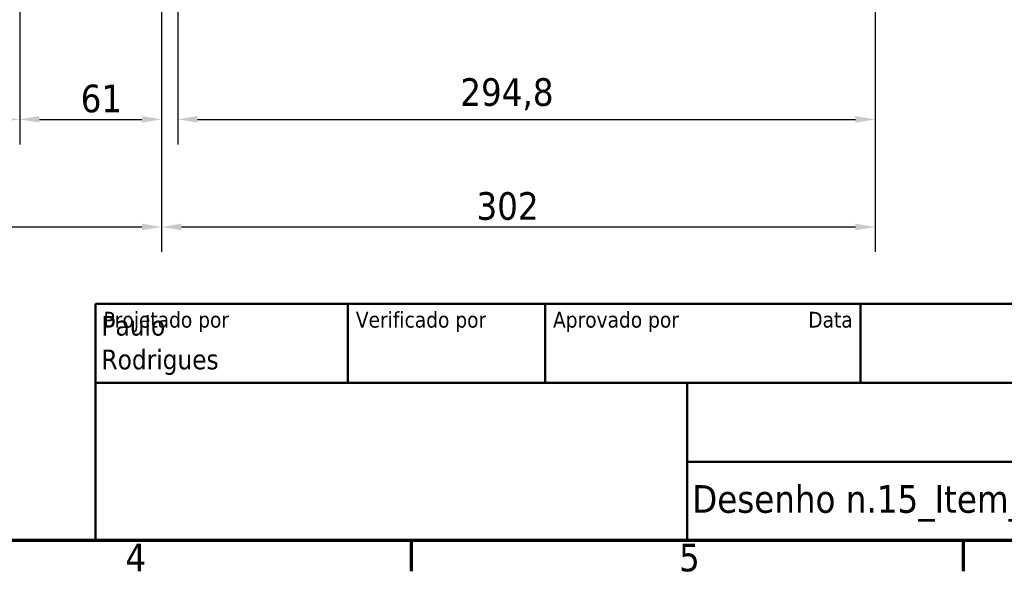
# Model space of a CAD drawing. Header units: millimetres. Extents: x 0 to 1400, y 0 to 990.
# Tile 3 of 7: x 768 to 1184, y 20 to 253. Entities that reach past the tile are written whole.
import ezdxf
from ezdxf.enums import TextEntityAlignment as Align

# ---------------------------------------------------------------- set-up
doc = ezdxf.new("R2010")
doc.units = ezdxf.units.MM
doc.header["$LTSCALE"] = 3.333333
for name, color, linetype, lineweight in [('Borda (ISO)', 7, 'Continuous', 70), ('Dimensão (ISO)', 7, 'Continuous', 25), ('Título (ISO)', 7, 'Continuous', 50)]:
    doc.layers.add(name, color=color, linetype=linetype, lineweight=lineweight)
doc.styles.add('Estilo de texto13', font='tahoma.ttf')
doc.styles.add('Estilo de texto14', font='tahoma.ttf')
doc.styles.add('Texto da nota (ISO)', font='tahoma.ttf')
doc.dimstyles.new('Padrão (ISO)', dxfattribs={"dimscale": 3.333333, "dimtxt": 3.5, "dimasz": 2.5, "dimexe": 3.175, "dimexo": 0, "dimgap": 0.762, "dimtad": 1, "dimrnd": 1e-08, "dimzin": 0, "dimtxsty": 'Texto da nota (ISO)', "dimcen": 0.09, "dimdle": 10, "dimclrd": 256, "dimclre": 256, "dimclrt": 256, "dimazin": 0, "dimtfac": 1.001486, "dimtmove": 0, "dimatfit": 3, "dimfxl": 1, "dimtolj": 1, "dimtzin": 0, "dimlwd": -1, "dimlwe": -1, "dimarcsym": 0})

# ---------------------------------------------------------------- blocks, each defined once
blk = doc.blocks.new('Bordas Borda padrão')
at = {"layer": 'Borda (ISO)'}
for p, q in [((280, 10), (280, 6.1)), ((350, 10), (350, 6.1))]:
    blk.add_line(p, q, dxfattribs=at)
at = {"layer": 'Borda (ISO)', "flags": 128}
blk.add_lwpolyline([(10, 10), (10, 287), (410, 287), (410, 10), (10, 10)], dxfattribs=at)
at = {"layer": 'Borda (ISO)', "char_height": 3.5, "attachment_point": 7, "style": 'Texto da nota (ISO)'}
for s, insert in [('4', (243.78, 6.1)), ('5', (313.98, 6.03))]:
    blk.add_mtext(s, dxfattribs=dict(at, insert=insert))
blk = doc.blocks.new('Blocos de títulos ISO')
at = {"layer": 'Título (ISO)'}
for p, q in [((270.07, 130), (100.07, 130)), ((100.07, 130), (100.07, 100)), ((132.07, 120), (132.07, 130)), ((157.07, 120), (157.07, 130)), ((197.07, 120), (197.07, 130)), ((100.07, 120), (270.07, 120)), ((175.07, 120), (175.07, 100)), ((270.07, 110), (175.07, 110)), ((100.07, 100), (270.07, 100))]:
    blk.add_line(p, q, dxfattribs=at)
at = {"layer": 'Título (ISO)', "style": 'Estilo de texto14'}
for s, p in [('Projetado por', (101.07, 129)), ('Verificado por', (133.07, 129)), ('Aprovado por', (158.07, 129))]:
    blk.add_text(s, height=2, dxfattribs=at).set_placement(p, align=Align.TOP_LEFT)
blk.add_text('Data', height=2, dxfattribs=at).set_placement((196.07, 129), align=Align.TOP_RIGHT)
at = {"layer": 'Título (ISO)'}
for tag, p, height, style in [('AUTOR_001', (100.82, 125.99), 2.5, 'Estilo de texto13'), ('AUTOR_002', (100.82, 121.71), 2.5, 'Estilo de texto13'), ('DATA_DE_CRIAÇÃO_001', (220.69, 121.54), 2.5, 'Estilo de texto13'), ('NÚMERO_DA_PEÇA_001', (175.72, 103.52), 3.5, 'Texto da nota (ISO)')]:
    blk.add_attdef(tag, p, '', height=height, dxfattribs=dict(at, style=style))
at = {"layer": 'Título (ISO)', "style": 'Estilo de texto13'}
blk.add_attdef('DATA_DE_APROVAÇÃO_DA_ENG.', text='', height=2.5, dxfattribs=at).set_placement((196.07, 121), align=Align.BOTTOM_RIGHT)
for tag, p in [('VERIFICADO_POR', (133.07, 121)), ('APROVADO_POR_ENG.', (158.07, 121))]:
    blk.add_attdef(tag, text='', height=2.5, dxfattribs=at).set_placement(p, align=Align.BOTTOM_LEFT)
at = {"layer": 'Título (ISO)', "style": 'Texto da nota (ISO)'}
for tag, p in [('TÍTULO', (222.57, 115)), ('EMPRESA', (137.41, 109.96)), ('NÚMERO_DE_REVISÃO', (242.57, 103.5))]:
    blk.add_attdef(tag, text='', height=3.5, dxfattribs=at).set_placement(p, align=Align.MIDDLE_CENTER)
blk = doc.blocks.new('*D12')
at = {"layer": 'Defpoints', "color": 0, "transparency": 16777216}
for p in [(555.9, 279.21), (827.9, 279.21), (827.9, 165.87)]:
    blk.add_point(p, dxfattribs=at)
at = {"layer": 'Dimensão (ISO)', "transparency": 16777216}
for p, q in [((555.9, 279.21), (555.9, 155.29)), ((827.9, 279.21), (827.9, 155.29)), ((564.24, 165.87), (819.57, 165.87))]:
    blk.add_line(p, q, dxfattribs=at)
for points in [[(564.24, 167.26), (564.24, 164.48), (555.9, 165.87)], [(819.57, 167.26), (819.57, 164.48), (827.9, 165.87)]]:
    blk.add_solid(points, dxfattribs=at)
at = {"layer": 'Dimensão (ISO)', "transparency": 16777216, "insert": (679.54, 180.32), "char_height": 11.667, "attachment_point": 1, "style": 'Texto da nota (ISO)'}
blk.add_mtext('\\A1;272', dxfattribs=at)
blk = doc.blocks.new('*D13')
at = {"layer": 'Defpoints', "color": 0, "transparency": 16777216}
for p in [(1129.48, 384.78), (827.9, 279.21), (1129.48, 165.87)]:
    blk.add_point(p, dxfattribs=at)
at = {"layer": 'Dimensão (ISO)', "transparency": 16777216}
for p, q in [((1129.48, 384.78), (1129.48, 155.29)), ((827.9, 279.21), (827.9, 155.29)), ((836.24, 165.87), (1121.14, 165.87))]:
    blk.add_line(p, q, dxfattribs=at)
for points in [[(836.24, 167.26), (836.24, 164.48), (827.9, 165.87)], [(1121.14, 167.26), (1121.14, 164.48), (1129.48, 165.87)]]:
    blk.add_solid(points, dxfattribs=at)
at = {"layer": 'Dimensão (ISO)', "transparency": 16777216, "insert": (960.98, 180.57), "char_height": 11.667, "attachment_point": 1, "style": 'Texto da nota (ISO)'}
blk.add_mtext('\\A1;302', dxfattribs=at)
blk = doc.blocks.new('*D17')
at = {"layer": 'Defpoints', "color": 0, "transparency": 16777216}
for p in [(834.69, 384.78), (1129.48, 384.78), (1129.48, 211.35)]:
    blk.add_point(p, dxfattribs=at)
at = {"layer": 'Dimensão (ISO)', "transparency": 16777216}
for p, q in [((834.69, 384.78), (834.69, 200.76)), ((1129.48, 384.78), (1129.48, 200.76)), ((843.02, 211.35), (1121.14, 211.35))]:
    blk.add_line(p, q, dxfattribs=at)
for points in [[(843.02, 212.74), (843.02, 209.96), (834.69, 211.35)], [(1121.14, 212.74), (1121.14, 209.96), (1129.48, 211.35)]]:
    blk.add_solid(points, dxfattribs=at)
at = {"layer": 'Dimensão (ISO)', "transparency": 16777216, "insert": (954.15, 228.72), "char_height": 11.667, "attachment_point": 1, "style": 'Texto da nota (ISO)'}
blk.add_mtext('\\A1;294,8', dxfattribs=at)
blk = doc.blocks.new('*D31')
at = {"layer": 'Defpoints', "color": 0, "transparency": 16777216}
for p in [(617.18, 285.87), (767.9, 285.87), (767.9, 211.35)]:
    blk.add_point(p, dxfattribs=at)
at = {"layer": 'Dimensão (ISO)', "transparency": 16777216}
for p, q in [((617.18, 285.87), (617.18, 200.76)), ((767.9, 285.87), (767.9, 200.76)), ((625.52, 211.35), (759.57, 211.35))]:
    blk.add_line(p, q, dxfattribs=at)
for points in [[(625.52, 212.74), (625.52, 209.96), (617.18, 211.35)], [(759.57, 212.74), (759.57, 209.96), (767.9, 211.35)]]:
    blk.add_solid(points, dxfattribs=at)
at = {"layer": 'Dimensão (ISO)', "transparency": 16777216, "insert": (677.22, 226.03), "char_height": 11.6667, "attachment_point": 1, "style": 'Texto da nota (ISO)'}
blk.add_mtext('\\A1; \\fTahoma|b0|i0;\\H11.6667;150', dxfattribs=at)
blk = doc.blocks.new('*D32')
at = {"layer": 'Defpoints', "color": 0, "transparency": 16777216}
for p in [(767.9, 285.87), (827.9, 279.21), (827.9, 211.35)]:
    blk.add_point(p, dxfattribs=at)
at = {"layer": 'Dimensão (ISO)', "transparency": 16777216}
for p, q in [((767.9, 285.87), (767.9, 200.76)), ((827.9, 279.21), (827.9, 200.76)), ((776.24, 211.35), (819.57, 211.35))]:
    blk.add_line(p, q, dxfattribs=at)
for points in [[(776.24, 212.74), (776.24, 209.96), (767.9, 211.35)], [(819.57, 212.74), (819.57, 209.96), (827.9, 211.35)]]:
    blk.add_solid(points, dxfattribs=at)
at = {"layer": 'Dimensão (ISO)', "transparency": 16777216, "insert": (789.31, 226.02), "char_height": 11.6667, "attachment_point": 1, "style": 'Texto da nota (ISO)'}
blk.add_mtext('\\A1; \\fTahoma|b0|i0;\\H11.6667;61', dxfattribs=at)

msp = doc.modelspace()

# ---------------------------------------------------------------- block references
at = {"xscale": 3.333333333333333, "yscale": 3.333333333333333, "zscale": 3.333333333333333}
msp.add_blockref('Bordas Borda padrão', (0, 0), dxfattribs=at)
ref = msp.add_blockref('Blocos de títulos ISO', (466.4287, -300), dxfattribs=dict(xscale=3.333333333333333, yscale=3.333333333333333, zscale=3.333333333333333))
ref.add_attrib('NÚMERO_DA_PEÇA_001', 'Desenho n.15_Item_2', (1052.1502, 45.0795), dxfattribs={"layer": 'Título (ISO)', "height": 11.666666, "style": 'Texto da nota (ISO)'})
ref.add_attrib('AUTOR_001', 'Paulo', (802.4882, 119.9646), dxfattribs={"layer": 'Título (ISO)', "height": 8.33333, "style": 'Estilo de texto13'})
ref.add_attrib('AUTOR_002', 'Rodrigues', (802.4882, 105.7007), dxfattribs={"layer": 'Título (ISO)', "height": 8.33333, "style": 'Estilo de texto13'})

# ---------------------------------------------------------------- dimensions: what is measured, and where the dimension line sits
at = {"layer": 'Dimensão (ISO)'}
for base, p1, p2, override, picture, middle in [((1129.4765, 165.8728), (827.9049, 279.2061), (1129.4765, 384.7778), {"dimgap": 0.762, "dimdec": 0, "dimtol": 0, "dimlim": 0, "dimtp": 0, "dimtm": 0, "dimtdec": 2, "dimtofl": 0, "dimatfit": 1}, '*D13', (973.3884, 165.8728)), ((1129.4765, 211.3475), (834.6907, 384.7778), (1129.4765, 384.7778), {"dimgap": 0.762, "dimdec": 1, "dimtol": 0, "dimlim": 0, "dimtp": 0, "dimtm": 0, "dimtdec": 2, "dimtofl": 0, "dimatfit": 1}, '*D17', (973.3776, 211.3475)), ((827.9049, 165.8728), (555.9049, 279.2061), (827.9049, 279.2061), {"dimgap": 0.762, "dimdec": 0, "dimtol": 0, "dimlim": 0, "dimtp": 0, "dimtm": 0, "dimtdec": 2, "dimtofl": 0, "dimatfit": 1}, '*D12', (691.9049, 165.8728))]:
    dim = msp.add_linear_dim(base=base, p1=p1, p2=p2, dimstyle='Padrão (ISO)', override=override, dxfattribs=at)
    dim.commit()
    dim.dimension.update_dxf_attribs({"geometry": picture, "text_midpoint": middle, "dimtype": 160})
dim = msp.add_linear_dim(base=(767.9049, 211.3475), p1=(617.1849, 285.8728), p2=(767.9049, 285.8728), angle=180, text=' \\fTahoma|b0|i0;\\H11.6667;150', dimstyle='Padrão (ISO)', override={"dimgap": 0.762, "dimdec": 0, "dimtol": 0, "dimlim": 0, "dimtp": 0, "dimtm": 0, "dimtdec": 2, "dimtofl": 0, "dimatfit": 1}, dxfattribs=at)
dim.commit()
dim.dimension.update_dxf_attribs({"geometry": '*D31', "text_midpoint": (692.5449, 211.3475), "dimtype": 160})
dim = msp.add_linear_dim(base=(827.9049, 211.3475), p1=(767.9049, 285.8728), p2=(827.9049, 279.2061), text=' \\fTahoma|b0|i0;\\H11.6667;61', dimstyle='Padrão (ISO)', override={"dimgap": 0.762, "dimdec": 0, "dimtol": 0, "dimlim": 0, "dimtp": 0, "dimtm": 0, "dimtdec": 2, "dimtofl": 0, "dimatfit": 1}, dxfattribs=at)
dim.commit()
dim.dimension.update_dxf_attribs({"geometry": '*D32', "text_midpoint": (799.9312, 211.3475), "dimtype": 160})

doc.saveas('drawing.dxf')
